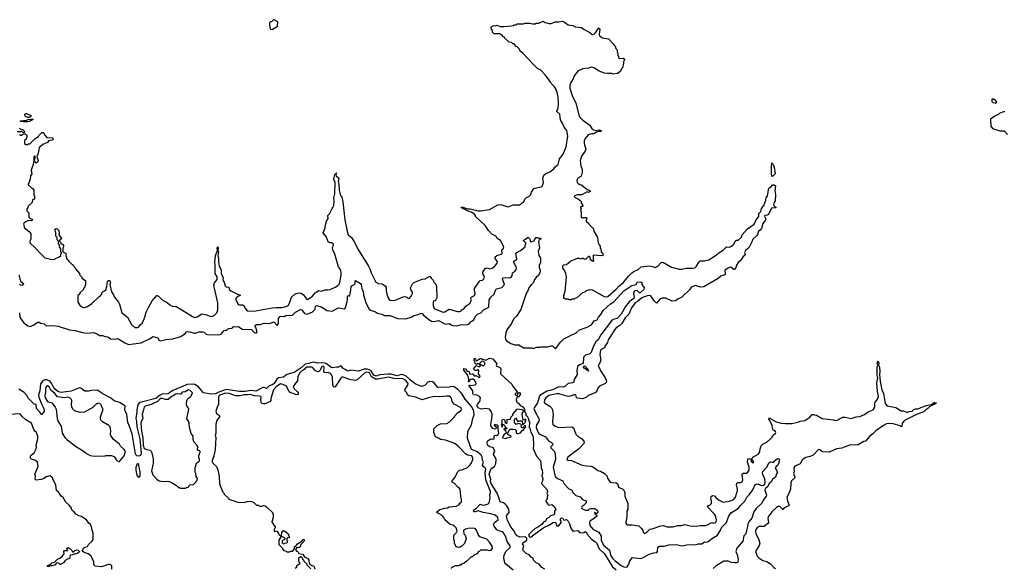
# Model space of a CAD drawing. Extents: x 2348354 to 2479840, y 460476 to 613653.
# Tile 250 of 256: x 2427050 to 2440958, y 579819 to 587560. Entities that reach past the tile are written whole.
import ezdxf

# ---------------------------------------------------------------- set-up
doc = ezdxf.new("R2010")
doc.units = 0

msp = doc.modelspace()

# ---------------------------------------------------------------- linework, layer by layer
at = {"layer": '0CON05XD'}
for points in [[(2427165, 584910), (2427150, 584885), (2427150, 584865), (2427180, 584835), (2427180, 584775), (2427195, 584758), (2427226, 584746), (2427229, 584735), (2427215, 584723), (2427175, 584726), (2427128, 584705), (2427113, 584695), (2427103, 584673), (2427120, 584625), (2427183, 584573), (2427200, 584555), (2427207, 584537), (2427208, 584465), (2427192, 584435), (2427200, 584405), (2427266, 584346), (2427361, 584241), (2427405, 584202), (2427485, 584180), (2427525, 584178), (2427545, 584180), (2427555, 584190), (2427605, 584210), (2427630, 584235), (2427630, 584255), (2427640, 584265), (2427640, 584275), (2427630, 584285), (2427630, 584325), (2427610, 584355), (2427610, 584385), (2427600, 584395), (2427600, 584435), (2427580, 584455), (2427578, 584488), (2427560, 584505), (2427560, 584555), (2427548, 584602), (2427564, 584616), (2427581, 584611), (2427601, 584585), (2427606, 584554), (2427603, 584523), (2427639, 584475), (2427635, 584462), (2427612, 584448), (2427610, 584435), (2427625, 584420), (2427630, 584405), (2427659, 584389), (2427670, 584375), (2427671, 584355), (2427658, 584335), (2427660, 584285), (2427698, 584268), (2427707, 584255), (2427703, 584233), (2427718, 584188), (2427740, 584165), (2427740, 584155), (2427785, 584110), (2427800, 584105), (2427800, 584095), (2427840, 584055), (2427840, 584045), (2427895, 583980), (2427900, 583955), (2427930, 583925), (2427930, 583915), (2427978, 583878), (2427980, 583815), (2427970, 583805), (2427970, 583785), (2427952, 583768), (2427950, 583755), (2427900, 583705), (2427900, 583695), (2427885, 583680), (2427870, 583675), (2427872, 583575), (2427903, 583523), (2427945, 583498), (2427965, 583498), (2428010, 583515), (2428070, 583555), (2428175, 583660), (2428185, 583660), (2428210, 583685), (2428212, 583708), (2428232, 583728), (2428248, 583732), (2428265, 583750), (2428283, 583797), (2428291, 583869), (2428305, 583882), (2428315, 583882), (2428324, 583874), (2428331, 583855), (2428324, 583825), (2428348, 583718), (2428377, 583677), (2428390, 583645), (2428448, 583575), (2428462, 583545), (2428494, 583424), (2428575, 583362), (2428629, 583259), (2428678, 583218), (2428715, 583218), (2428735, 583228), (2428750, 583255), (2428785, 583282), (2428819, 583365), (2428837, 583435), (2428869, 583501), (2428922, 583595), (2428985, 583668), (2428995, 583668), (2429075, 583600), (2429135, 583568), (2429170, 583535), (2429205, 583518), (2429260, 583515), (2429342, 583465), (2429490, 583370), (2429525, 583359), (2429555, 583369), (2429625, 583410), (2429694, 583396), (2429735, 583376), (2429765, 583371), (2429800, 583390), (2429836, 583425), (2429849, 583465), (2429851, 583565), (2429795, 583790), (2429794, 583815), (2429803, 583845), (2429837, 583895), (2429838, 583935), (2429812, 583975), (2429812, 584105), (2429807, 584135), (2429818, 584235), (2429842, 584305), (2429838, 584335), (2429845, 584357), (2429855, 584340), (2429855, 584320), (2429848, 584305), (2429859, 584275), (2429849, 584235), (2429859, 584185), (2429856, 584145), (2429868, 584088), (2429897, 584027), (2429897, 583975), (2429923, 583923), (2429918, 583885), (2429940, 583855), (2429953, 583807), (2429965, 583790), (2429998, 583788), (2430010, 583775), (2430010, 583755), (2430033, 583733), (2430125, 583688), (2430168, 583675), (2430160, 583665), (2430128, 583652), (2430101, 583625), (2430104, 583605), (2430135, 583544), (2430150, 583535), (2430196, 583536), (2430215, 583528), (2430228, 583495), (2430265, 583453), (2430355, 583447), (2430615, 583493), (2430675, 583499), (2430755, 583498), (2430815, 583511), (2430835, 583521), (2430846, 583534), (2430867, 583575), (2430890, 583645), (2430935, 583686), (2430954, 583696), (2431004, 583706), (2431025, 583703), (2431058, 583678), (2431098, 583625), (2431115, 583613), (2431185, 583657), (2431224, 583705), (2431275, 583739), (2431315, 583730), (2431362, 583748), (2431403, 583747), (2431435, 583754), (2431508, 583785), (2431545, 583810), (2431566, 583835), (2431592, 583955), (2431592, 583995), (2431582, 584035), (2431554, 584075), (2431502, 584252), (2431472, 584315), (2431470, 584345), (2431482, 584375), (2431482, 584395), (2431455, 584412), (2431435, 584413), (2431405, 584428), (2431381, 584501), (2431345, 584538), (2431337, 584555), (2431366, 584624), (2431368, 584665), (2431382, 584715), (2431407, 584753), (2431403, 584797), (2431427, 584823), (2431463, 584897), (2431475, 584910), (2431485, 584940), (2431491, 585005), (2431488, 585045), (2431499, 585105), (2431506, 585265), (2431487, 585305), (2431490, 585340), (2431503, 585375), (2431525, 585400), (2431517, 585373), (2431518, 585358), (2431557, 585325), (2431549, 585275), (2431557, 585237), (2431561, 585155), (2431580, 585075), (2431595, 585068), (2431602, 585055), (2431615, 584990), (2431644, 584734), (2431674, 584576), (2431692, 584525), (2431738, 584485), (2431772, 584435), (2431836, 584306), (2431974, 584094), (2431998, 584045), (2432015, 583990), (2432082, 583855), (2432118, 583838), (2432172, 583832), (2432219, 583799), (2432228, 583785), (2432228, 583735), (2432237, 583687), (2432253, 583635), (2432271, 583611), (2432285, 583602), (2432345, 583598), (2432465, 583648), (2432495, 583652), (2432516, 583646), (2432538, 583628), (2432555, 583632), (2432580, 583660), (2432599, 583695), (2432599, 583715), (2432573, 583755), (2432568, 583775), (2432600, 583835), (2432615, 583850), (2432733, 583897), (2432775, 583902), (2432845, 583940), (2432861, 583911), (2432890, 583885), (2432900, 583855), (2432927, 583827), (2432938, 583795), (2432942, 583635), (2432930, 583605), (2432917, 583593), (2432895, 583588), (2432888, 583575), (2432890, 583525), (2432906, 583486), (2433025, 583433), (2433055, 583439), (2433115, 583476), (2433235, 583444), (2433269, 583441), (2433285, 583450), (2433295, 583468), (2433325, 583482), (2433358, 583522), (2433415, 583560), (2433427, 583597), (2433420, 583635), (2433435, 583650), (2433473, 583667), (2433479, 583681), (2433483, 583695), (2433472, 583742), (2433474, 583765), (2433545, 583870), (2433555, 583879), (2433585, 583886), (2433605, 583902), (2433614, 583925), (2433605, 583952), (2433596, 583965), (2433592, 583998), (2433625, 584048), (2433655, 584059), (2433686, 584046), (2433725, 584054), (2433760, 584080), (2433793, 584125), (2433800, 584145), (2433764, 584195), (2433766, 584215), (2433788, 584232), (2433855, 584254), (2433865, 584263), (2433860, 584305), (2433883, 584335), (2433887, 584355), (2433843, 584445), (2433793, 584473), (2433786, 584495), (2433775, 584507), (2433718, 584535), (2433672, 584585), (2433625, 584658), (2433490, 584785), (2433490, 584795), (2433472, 584815), (2433425, 584846), (2433394, 584854), (2433290, 584905), (2433288, 584915), (2433307, 584917), (2433375, 584890), (2433415, 584889), (2433525, 584864), (2433557, 584863), (2433685, 584882), (2433805, 584948), (2433835, 584952), (2433873, 584943), (2433945, 584920), (2434025, 584948), (2434112, 584948), (2434140, 584965), (2434175, 585000), (2434185, 585030), (2434205, 585048), (2434240, 585065), (2434270, 585095), (2434280, 585125), (2434314, 585176), (2434430, 585205), (2434449, 585265), (2434440, 585325), (2434452, 585368), (2434480, 585390), (2434537, 585413), (2434593, 585455), (2434610, 585480), (2434655, 585516), (2434674, 585596), (2434727, 585663), (2434770, 585765), (2434792, 585915), (2434779, 585995), (2434741, 586045), (2434723, 586093), (2434689, 586145), (2434680, 586225), (2434638, 586265), (2434638, 586275), (2434653, 586295), (2434657, 586315), (2434660, 586375), (2434654, 586465), (2434641, 586535), (2434626, 586576), (2434603, 586613), (2434562, 586655), (2434548, 586685), (2434473, 586783), (2434409, 586849), (2434365, 586872), (2434301, 586931), (2434156, 587086), (2434120, 587115), (2434110, 587145), (2434078, 587178), (2434062, 587182), (2434038, 587208), (2434025, 587220), (2434015, 587220), (2433998, 587238), (2433962, 587242), (2433900, 587305), (2433900, 587315), (2433885, 587320), (2433858, 587348), (2433845, 587350), (2433835, 587360), (2433752, 587362), (2433730, 587385), (2433730, 587405), (2433710, 587435), (2433710, 587455), (2433725, 587470), (2433745, 587476), (2433765, 587473), (2433795, 587481), (2433835, 587466), (2433895, 587463), (2433995, 587472), (2434025, 587480), (2434035, 587490), (2434065, 587490), (2434075, 587500), (2434165, 587500), (2434185, 587510), (2434255, 587510), (2434295, 587500), (2434335, 587500), (2434345, 587510), (2434385, 587510), (2434445, 587538), (2434473, 587523), (2434528, 587508), (2434555, 587508), (2434615, 587530), (2434665, 587530), (2434715, 587540), (2434747, 587527), (2434795, 587490), (2434865, 587480), (2434895, 587460), (2434985, 587448), (2435023, 587423)], [(2430615, 587422), (2430692, 587468), (2430698, 587528), (2430645, 587560), (2430635, 587560), (2430605, 587530), (2430592, 587528), (2430580, 587515), (2430578, 587475), (2430592, 587425), (2430615, 587422)], [(2435023, 587423), (2435105, 587380), (2435135, 587350), (2435145, 587350), (2435165, 587358), (2435184, 587376), (2435225, 587441), (2435237, 587447), (2435243, 587423), (2435237, 587355), (2435241, 587331), (2435283, 587303), (2435365, 587290), (2435435, 587220), (2435440, 587205), (2435460, 587185), (2435470, 587155), (2435487, 587137), (2435490, 587105), (2435500, 587085), (2435500, 587055), (2435510, 587045), (2435510, 587025), (2435527, 587013), (2435575, 587016), (2435592, 587005), (2435593, 586995), (2435578, 586965), (2435580, 586945), (2435565, 586880), (2435550, 586865), (2435536, 586834), (2435497, 586803), (2435485, 586800), (2435435, 586792), (2435415, 586800), (2435355, 586800), (2435308, 586808), (2435233, 586833), (2435170, 586875), (2435125, 586892), (2435082, 586878), (2435005, 586868), (2434933, 586835), (2434884, 586766), (2434868, 586725), (2434833, 586675), (2434820, 586635), (2434820, 586595), (2434860, 586475), (2434907, 586385), (2434947, 586215), (2434965, 586182), (2435005, 586142), (2435105, 586070), (2435137, 586017), (2435185, 585999), (2435235, 586006), (2435263, 585995), (2435262, 585985), (2435257, 585983), (2435227, 585983), (2435195, 585974), (2435158, 585952), (2435125, 585949), (2435078, 585935), (2435036, 585884), (2435025, 585850), (2435024, 585815), (2435048, 585732), (2435037, 585705), (2434988, 585645), (2434967, 585573), (2434977, 585497), (2434996, 585446), (2434996, 585405), (2434986, 585365), (2434975, 585348), (2434935, 585322), (2434918, 585295), (2434923, 585265), (2434937, 585247), (2434963, 585233), (2434985, 585230), (2435065, 585162), (2435096, 585156), (2435110, 585145), (2435112, 585135), (2435085, 585120), (2435065, 585130), (2434992, 585088), (2434925, 585088), (2434893, 585077), (2434880, 585065), (2434895, 585050), (2434945, 585030), (2434968, 585008), (2434980, 584995), (2434982, 584972), (2434998, 584958), (2435000, 584945), (2435010, 584935), (2434995, 584920), (2434985, 584930), (2434970, 584915), (2434970, 584905), (2434980, 584895), (2434970, 584865), (2434980, 584855), (2434982, 584772), (2434995, 584760), (2435005, 584770), (2435055, 584770), (2435060, 584745), (2435050, 584735), (2435052, 584715), (2435090, 584685), (2435092, 584672), (2435122, 584642), (2435135, 584630), (2435145, 584630), (2435157, 584607), (2435160, 584575), (2435210, 584485), (2435223, 584413), (2435233, 584383), (2435250, 584365), (2435250, 584335), (2435260, 584325), (2435263, 584283), (2435288, 584258), (2435292, 584245), (2435286, 584234), (2435275, 584230), (2435152, 584238), (2435150, 584175), (2435160, 584165), (2435145, 584150), (2435112, 584172), (2435108, 584208), (2435095, 584220), (2435085, 584220), (2435045, 584180), (2435023, 584183), (2435015, 584190), (2434995, 584190), (2434975, 584180), (2434955, 584190), (2434925, 584190), (2434835, 584152), (2434775, 584102), (2434730, 584095), (2434715, 584080), (2434718, 584055), (2434747, 584015), (2434758, 583985), (2434767, 583927), (2434748, 583725), (2434730, 583665), (2434732, 583632), (2434745, 583630), (2434755, 583620), (2434795, 583620), (2434805, 583610), (2434845, 583610), (2434855, 583620), (2434885, 583620), (2434895, 583630), (2434925, 583640), (2435005, 583710), (2435035, 583720), (2435055, 583740), (2435105, 583752), (2435135, 583749), (2435165, 583736), (2435305, 583654), (2435345, 583650), (2435358, 583655), (2435475, 583759), (2435515, 583802), (2435575, 583845), (2435648, 583942), (2435695, 583986), (2435725, 584007), (2435784, 584036), (2435826, 584074), (2435945, 584088), (2435989, 584079), (2436026, 584064), (2436065, 584083), (2436105, 584131), (2436125, 584141), (2436145, 584136), (2436255, 584070), (2436365, 584041), (2436405, 584041), (2436465, 584056), (2436554, 584054), (2436585, 584061), (2436610, 584080), (2436641, 584139), (2436662, 584158), (2436725, 584156), (2436785, 584172), (2436905, 584252), (2436925, 584272), (2436985, 584307), (2437032, 584355), (2437075, 584352), (2437105, 584363), (2437135, 584391), (2437154, 584436), (2437175, 584447), (2437198, 584448), (2437245, 584490), (2437257, 584523), (2437331, 584609), (2437425, 584676), (2437452, 584738), (2437488, 584782), (2437491, 584825), (2437520, 584855), (2437528, 584895), (2437561, 584939), (2437591, 585015), (2437593, 585045), (2437613, 585075), (2437633, 585185), (2437661, 585199), (2437685, 585231), (2437705, 585232), (2437728, 585215), (2437718, 585145), (2437724, 585094), (2437720, 585005), (2437705, 584980), (2437698, 584945), (2437714, 584924), (2437730, 584915), (2437730, 584905), (2437671, 584899), (2437628, 584811), (2437609, 584801), (2437573, 584795), (2437569, 584785), (2437587, 584745), (2437582, 584728), (2437549, 584685), (2437526, 584614), (2437509, 584591), (2437485, 584574), (2437471, 584529), (2437459, 584511), (2437407, 584465), (2437393, 584425), (2437349, 584341), (2437300, 584305), (2437290, 584275), (2437297, 584245), (2437292, 584235), (2437270, 584220), (2437235, 584167), (2437200, 584135), (2437173, 584095), (2437165, 584062), (2437146, 584034), (2437135, 584033), (2437096, 584066), (2437075, 584064), (2437055, 584054), (2437011, 584025), (2437014, 583975), (2437009, 583961), (2436955, 583942), (2436915, 583910), (2436715, 583792), (2436665, 583788), (2436598, 583808), (2436535, 583786), (2436510, 583750), (2436405, 583645), (2436345, 583618), (2436315, 583592), (2436265, 583587), (2436175, 583630), (2436125, 583630), (2436092, 583615), (2436045, 583560), (2436012, 583592), (2435965, 583662), (2435928, 583668), (2435839, 583635), (2435776, 583584), (2435745, 583565), (2435692, 583495), (2435653, 583407), (2435602, 583355), (2435553, 583275), (2435525, 583246), (2435475, 583211), (2435453, 583185), (2435401, 583099), (2435361, 583045), (2435354, 583006), (2435320, 582965), (2435308, 582932), (2435265, 582908), (2435254, 582895), (2435243, 582835), (2435258, 582755), (2435241, 582709), (2435225, 582688), (2435222, 582675), (2435243, 582635), (2435247, 582615), (2435322, 582505), (2435336, 582476), (2435340, 582445), (2435320, 582425), (2435241, 582389), (2435215, 582360), (2435195, 582310), (2435180, 582295), (2435105, 582268), (2435075, 582252), (2435055, 582232), (2435005, 582212), (2434925, 582220), (2434915, 582230), (2434906, 582266), (2434875, 582266), (2434825, 582248), (2434795, 582244), (2434665, 582281), (2434635, 582279), (2434524, 582255), (2434482, 582225), (2434464, 582195), (2434459, 582165), (2434463, 582155), (2434540, 582105), (2434560, 582085), (2434576, 582055), (2434586, 581985), (2434578, 581895), (2434582, 581842), (2434595, 581840), (2434613, 581823), (2434665, 581808), (2434850, 581815), (2434871, 581801), (2434904, 581714), (2434932, 581682), (2434988, 581645), (2435018, 581615), (2435022, 581585), (2434945, 581498), (2434794, 581386), (2434780, 581355), (2434793, 581343), (2434845, 581338), (2434995, 581272), (2435057, 581263), (2435115, 581262), (2435145, 581250), (2435185, 581228), (2435215, 581200), (2435255, 581188), (2435310, 581155), (2435347, 581117), (2435355, 581090), (2435390, 581035), (2435415, 581028), (2435477, 581027), (2435497, 581007), (2435503, 580973), (2435515, 580960), (2435565, 580938), (2435585, 580920), (2435597, 580883), (2435598, 580835), (2435638, 580735), (2435642, 580685), (2435639, 580651), (2435628, 580625), (2435627, 580545), (2435610, 580465), (2435610, 580455), (2435622, 580442), (2435635, 580430), (2435695, 580432), (2435797, 580417), (2435835, 580380), (2435852, 580352), (2435855, 580330), (2435875, 580310), (2435905, 580322), (2435950, 580370), (2435985, 580376), (2436105, 580419), (2436145, 580423), (2436196, 580406), (2436275, 580406), (2436345, 580421), (2436395, 580421), (2436445, 580437), (2436519, 580419), (2436605, 580414), (2436665, 580424), (2436735, 580421), (2436765, 580430), (2436825, 580467), (2436855, 580458), (2436875, 580461), (2436886, 580475), (2436894, 580505), (2436876, 580566), (2436855, 580594), (2436763, 580685), (2436770, 580700), (2436805, 580716), (2436820, 580735), (2436824, 580765), (2436814, 580815), (2436816, 580834), (2436834, 580846), (2436865, 580840), (2436886, 580815), (2436931, 580781), (2436985, 580750), (2437075, 580764), (2437135, 580792), (2437162, 580825), (2437188, 580915), (2437190, 580935), (2437176, 580995), (2437180, 581020), (2437195, 581030), (2437235, 581028), (2437255, 581037), (2437264, 581065), (2437253, 581135), (2437256, 581154), (2437269, 581161), (2437315, 581161), (2437335, 581174), (2437353, 581205), (2437352, 581245), (2437331, 581315), (2437334, 581356), (2437345, 581367), (2437378, 581358), (2437384, 581325), (2437395, 581312), (2437415, 581308), (2437415, 581328), (2437390, 581355), (2437390, 581365), (2437415, 581394), (2437480, 581431), (2437499, 581451), (2437506, 581465), (2437509, 581505), (2437522, 581548), (2437545, 581570), (2437607, 581603), (2437656, 581644), (2437676, 581664), (2437691, 581699), (2437725, 581724), (2437731, 581735), (2437728, 581748), (2437703, 581763), (2437689, 581779), (2437679, 581835), (2437646, 581906), (2437630, 581925), (2437635, 581940), (2437735, 581887), (2437805, 581868), (2437865, 581862), (2437955, 581862), (2438039, 581881), (2438074, 581896), (2438140, 581905), (2438209, 581951), (2438245, 581990), (2438265, 581990), (2438273, 581983), (2438305, 581978), (2438384, 581934), (2438546, 581914)], [(2440835, 586380), (2440850, 586395), (2440836, 586416), (2440805, 586438), (2440785, 586440), (2440780, 586435), (2440780, 586405), (2440795, 586390), (2440828, 586388), (2440835, 586380)], [(2427165, 586180), (2427132, 586192), (2427122, 586212), (2427124, 586226), (2427135, 586238), (2427145, 586238), (2427208, 586208), (2427208, 586195), (2427185, 586182), (2427165, 586180)], [(2440965, 586260), (2440945, 586260), (2440895, 586240), (2440880, 586225), (2440825, 586198), (2440762, 586155), (2440767, 586057), (2440790, 586025), (2440895, 585992), (2440955, 585990), (2441002, 585942)], [(2427165, 586118), (2427105, 586119), (2427060, 586125), (2427060, 586135), (2427145, 586141), (2427185, 586158), (2427205, 586152), (2427225, 586159), (2427238, 586155), (2427232, 586145), (2427185, 586124), (2427165, 586118)], [(2427045, 586030), (2427075, 586010), (2427095, 586010), (2427118, 585988), (2427120, 585975), (2427115, 585970), (2427095, 585970), (2427085, 585980), (2427015, 585980)], [(2427045, 585940), (2427055, 585930), (2427075, 585930), (2427105, 585950), (2427125, 585950), (2427150, 585925), (2427150, 585895), (2427140, 585885), (2427140, 585875), (2427120, 585855), (2427120, 585815), (2427135, 585800), (2427165, 585800), (2427172, 585808), (2427195, 585810), (2427270, 585885), (2427316, 585914), (2427325, 585930), (2427365, 585970), (2427388, 585968), (2427400, 585935), (2427435, 585900), (2427512, 585892), (2427522, 585882), (2427522, 585875), (2427508, 585862), (2427459, 585851), (2427441, 585829), (2427375, 585800), (2427340, 585765), (2427323, 585757), (2427310, 585675), (2427290, 585625), (2427311, 585575), (2427302, 585548), (2427285, 585538), (2427262, 585562), (2427260, 585585), (2427270, 585605), (2427270, 585635), (2427265, 585640), (2427250, 585625), (2427252, 585575), (2427242, 585515), (2427212, 585435), (2427220, 585385), (2427203, 585357), (2427200, 585305), (2427190, 585295), (2427190, 585275), (2427180, 585265), (2427178, 585252), (2427170, 585245), (2427170, 585225), (2427185, 585220), (2427225, 585180), (2427235, 585180), (2427250, 585155), (2427250, 585085), (2427260, 585075), (2427260, 585035), (2427248, 585022), (2427232, 585018), (2427228, 584982), (2427172, 584928), (2427165, 584910)], [(2437685, 585347), (2437675, 585352), (2437668, 585385), (2437669, 585505), (2437675, 585540), (2437685, 585530), (2437705, 585480), (2437722, 585385), (2437685, 585347)], [(2429419, 583159), (2429455, 583156), (2429515, 583136), (2429535, 583137), (2429580, 583155), (2429635, 583158), (2429655, 583150), (2429683, 583123), (2429705, 583119), (2429865, 583113), (2429898, 583125), (2429935, 583170), (2429955, 583180), (2429975, 583180), (2429998, 583202), (2430045, 583208), (2430056, 583214), (2430068, 583232), (2430105, 583227), (2430135, 583233), (2430195, 583193), (2430325, 583190), (2430364, 583144), (2430392, 583138), (2430402, 583155), (2430387, 583215), (2430378, 583225), (2430378, 583245), (2430395, 583260), (2430448, 583258), (2430505, 583280), (2430585, 583271), (2430635, 583298), (2430645, 583294), (2430685, 583243), (2430705, 583272), (2430706, 583345), (2430728, 583372), (2430745, 583376), (2430785, 583372), (2430810, 583385), (2430905, 583393), (2430945, 583435), (2431015, 583469), (2431035, 583464), (2431074, 583414), (2431107, 583404), (2431179, 583431), (2431224, 583475), (2431226, 583515), (2431243, 583527), (2431315, 583508), (2431390, 583459), (2431464, 583446), (2431555, 583496), (2431635, 583480), (2431645, 583488), (2431655, 583515), (2431674, 583585), (2431680, 583615), (2431678, 583655), (2431685, 583668), (2431705, 583660), (2431712, 583675), (2431728, 583742), (2431732, 583798), (2431745, 583810), (2431780, 583825), (2431788, 583842), (2431788, 583875), (2431795, 583882), (2431865, 583837), (2431875, 583822), (2431884, 583765), (2431902, 583725), (2431906, 583675), (2431945, 583555), (2431985, 583476), (2432005, 583460), (2432075, 583437), (2432105, 583420), (2432165, 583407), (2432205, 583386), (2432225, 583384), (2432285, 583386), (2432385, 583344), (2432503, 583337), (2432578, 583362), (2432615, 583386), (2432665, 583396), (2432719, 583419), (2432733, 583413), (2432755, 583389), (2432841, 583321), (2432868, 583308), (2432905, 583301), (2432965, 583316), (2433055, 583270), (2433075, 583266), (2433115, 583272), (2433155, 583248), (2433175, 583243), (2433225, 583239), (2433275, 583253), (2433375, 583259), (2433394, 583266), (2433425, 583301), (2433463, 583327), (2433486, 583375), (2433515, 583406), (2433563, 583425), (2433602, 583468), (2433678, 583502), (2433680, 583605), (2433705, 583644), (2433753, 583685), (2433763, 583715), (2433776, 583754), (2433786, 583764), (2433861, 583779), (2433896, 583824), (2433871, 583905), (2433874, 583916), (2433906, 583924), (2433975, 583920), (2433992, 583928), (2434006, 583945), (2434010, 583990), (2434042, 584008), (2434063, 584035), (2434069, 584055), (2434064, 584074), (2434027, 584145), (2434032, 584155), (2434068, 584172), (2434074, 584185), (2434059, 584255), (2434072, 584275), (2434126, 584304), (2434190, 584355), (2434190, 584385), (2434200, 584395), (2434200, 584415), (2434185, 584420), (2434160, 584445), (2434195, 584462), (2434223, 584487), (2434235, 584488), (2434250, 584475), (2434260, 584455), (2434260, 584435), (2434275, 584420), (2434285, 584430), (2434318, 584442), (2434320, 584455), (2434343, 584487), (2434365, 584488), (2434378, 584478), (2434405, 584480), (2434410, 584475), (2434410, 584465), (2434392, 584458), (2434378, 584432), (2434390, 584335), (2434372, 584295), (2434382, 584232), (2434408, 584195), (2434406, 584135), (2434386, 584094), (2434386, 584065), (2434400, 584025), (2434401, 584005), (2434382, 583955), (2434346, 583924), (2434323, 583895), (2434309, 583851), (2434279, 583825), (2434248, 583785), (2434229, 583735), (2434202, 583698), (2434130, 583470), (2434068, 583375), (2434026, 583334), (2433995, 583273), (2433930, 583185), (2433915, 583140), (2433907, 583075), (2433910, 583055), (2433923, 583035), (2433985, 582990), (2434045, 582972), (2434105, 582970), (2434115, 582960), (2434145, 582950), (2434165, 582930), (2434285, 582930), (2434305, 582922), (2434355, 582938), (2434405, 582940), (2434425, 582948), (2434435, 582942), (2434505, 582942), (2434555, 582958), (2434575, 582958), (2434615, 582920), (2434625, 582920), (2434682, 583005), (2434738, 583055), (2434839, 583111), (2434902, 583135), (2434915, 583146), (2434957, 583183), (2435065, 583222), (2435125, 583256), (2435165, 583309), (2435205, 583326), (2435226, 583364), (2435260, 583401), (2435292, 583455), (2435395, 583552), (2435441, 583579), (2435584, 583735), (2435695, 583809), (2435756, 583824), (2435773, 583857), (2435815, 583863), (2435840, 583855), (2435837, 583825), (2435872, 583782), (2435868, 583755), (2435815, 583704), (2435804, 583704), (2435775, 583732), (2435759, 583739), (2435731, 583729), (2435720, 583695), (2435730, 583645), (2435725, 583627), (2435660, 583580), (2435606, 583515), (2435545, 583405), (2435487, 583343), (2435435, 583328), (2435411, 583309), (2435257, 583115), (2435222, 583045), (2435187, 583013), (2435148, 582945), (2435122, 582865), (2435101, 582845), (2435043, 582825), (2435019, 582805), (2435013, 582787), (2435009, 582711), (2434955, 582692), (2434928, 582665), (2434920, 582605), (2434924, 582555), (2434884, 582485), (2434878, 582445), (2434863, 582437), (2434795, 582428), (2434748, 582382), (2434723, 582377), (2434665, 582381), (2434590, 582340), (2434562, 582332), (2434495, 582319), (2434399, 582255), (2434386, 582235), (2434363, 582155), (2434316, 582085), (2434314, 582074), (2434333, 582025), (2434382, 581935), (2434387, 581915), (2434377, 581885), (2434350, 581845), (2434344, 581805), (2434362, 581755), (2434385, 581719), (2434405, 581705), (2434476, 581676), (2434518, 581618), (2434563, 581595), (2434579, 581575), (2434574, 581556), (2434553, 581535), (2434553, 581517), (2434604, 581465), (2434613, 581433), (2434616, 581354), (2434585, 581245), (2434607, 581135), (2434615, 581114), (2434647, 581087), (2434724, 581055), (2434738, 581015), (2434805, 580941), (2434846, 580926), (2434870, 580885), (2434905, 580847), (2434965, 580827), (2435000, 580790), (2435050, 580770), (2435050, 580745), (2435015, 580704), (2434989, 580685), (2434984, 580675), (2434990, 580665), (2435035, 580640), (2435085, 580640), (2435095, 580658), (2435115, 580662), (2435172, 580662), (2435190, 580655), (2435210, 580635), (2435218, 580615), (2435205, 580590), (2435192, 580592), (2435177, 580607), (2435170, 580605), (2435173, 580585), (2435200, 580570), (2435200, 580555), (2435165, 580520), (2435101, 580485), (2435097, 580465), (2435104, 580425), (2435145, 580369), (2435228, 580328), (2435263, 580273), (2435265, 580215), (2435294, 580144), (2435380, 580075), (2435397, 580005), (2435425, 579962), (2435461, 579925), (2435545, 579859), (2435585, 579838), (2435615, 579833), (2435632, 579838), (2435655, 579875), (2435666, 579924), (2435705, 579970), (2435825, 579958), (2435867, 579975), (2435941, 580019), (2436005, 580036), (2436050, 580040), (2436059, 580055), (2436064, 580116), (2436085, 580133), (2436155, 580130), (2436225, 580152), (2436325, 580153), (2436405, 580137), (2436475, 580152), (2436605, 580153), (2436637, 580163), (2436685, 580164), (2436725, 580193), (2436755, 580190), (2436775, 580196), (2436837, 580245), (2436906, 580285), (2436951, 580355), (2436965, 580396), (2437032, 580465), (2437065, 580558), (2437104, 580605), (2437129, 580621), (2437199, 580665), (2437233, 580707), (2437291, 580765), (2437319, 580821), (2437354, 580855), (2437404, 580926), (2437437, 581003), (2437465, 581012), (2437535, 580986), (2437555, 580990), (2437574, 581005), (2437579, 581025), (2437576, 581086), (2437545, 581140), (2437542, 581165), (2437548, 581185), (2437603, 581247), (2437632, 581308), (2437655, 581320), (2437695, 581310), (2437702, 581325), (2437755, 581368), (2437778, 581365), (2437772, 581305), (2437758, 581275), (2437734, 581256), (2437723, 581235), (2437756, 581175), (2437739, 581151), (2437725, 581104), (2437684, 581075), (2437667, 581045), (2437636, 581014), (2437619, 580975), (2437580, 580940), (2437576, 580915), (2437599, 580855), (2437593, 580835), (2437554, 580786), (2437527, 580733), (2437452, 580665), (2437421, 580615), (2437390, 580525), (2437348, 580475), (2437340, 580455), (2437308, 580305), (2437278, 580275), (2437266, 580204), (2437178, 580105), (2437166, 580055), (2437184, 580014), (2437200, 579945), (2437193, 579905), (2437175, 579894), (2437156, 579894), (2437105, 579903), (2437058, 579922), (2436995, 579919), (2436889, 579855), (2436845, 579815)], [(2427038, 583958), (2427050, 583905), (2427068, 583865), (2427108, 583835), (2427085, 583808), (2427060, 583815), (2427047, 583827)], [(2427047, 583425), (2427051, 583365), (2427065, 583337), (2427106, 583286), (2427165, 583240), (2427205, 583233), (2427238, 583252), (2427305, 583292), (2427325, 583292), (2427345, 583280), (2427395, 583270), (2427425, 583242), (2427515, 583246), (2427595, 583238), (2427755, 583182), (2427833, 583173), (2427935, 583144), (2427995, 583139), (2428096, 583146), (2428150, 583125), (2428175, 583102), (2428222, 583102), (2428255, 583088), (2428295, 583087), (2428335, 583056), (2428405, 583051), (2428435, 583062), (2428535, 582999), (2428585, 582976), (2428765, 583001), (2428885, 583056), (2428935, 583091), (2428988, 583078), (2429004, 583065), (2429015, 583038), (2429035, 583028), (2429114, 583046), (2429215, 583057), (2429328, 583092), (2429386, 583134), (2429404, 583156), (2429419, 583159)], [(2434467, 579807), (2434425, 579832), (2434387, 579877), (2434346, 579895), (2434309, 579935), (2434296, 579965), (2434275, 579977), (2434245, 580011), (2434205, 580030), (2434165, 580065), (2434159, 580091), (2434170, 580135), (2434152, 580165), (2434166, 580185), (2434214, 580215), (2434213, 580245), (2434185, 580261), (2434115, 580259), (2434079, 580279), (2434055, 580304), (2434025, 580355), (2433986, 580405), (2433939, 580495), (2433928, 580555), (2433932, 580568), (2433962, 580608), (2433957, 580655), (2433930, 580700), (2433907, 580725), (2433882, 580742), (2433835, 580759), (2433823, 580803), (2433800, 580870), (2433704, 581025), (2433699, 581045), (2433704, 581075), (2433682, 581145), (2433711, 581225), (2433755, 581257), (2433776, 581295), (2433780, 581355), (2433768, 581388), (2433744, 581425), (2433746, 581444), (2433760, 581465), (2433742, 581512), (2433730, 581525), (2433685, 581533), (2433657, 581555), (2433652, 581595), (2433658, 581615), (2433688, 581635), (2433715, 581646), (2433735, 581640), (2433750, 581645), (2433750, 581690), (2433765, 581698), (2433786, 581694), (2433807, 581705), (2433818, 581725), (2433807, 581777), (2433808, 581825), (2433797, 581837), (2433775, 581840), (2433765, 581848), (2433752, 581838), (2433760, 581825), (2433780, 581815), (2433780, 581795), (2433770, 581785), (2433755, 581782), (2433735, 581792), (2433705, 581830), (2433709, 581885), (2433721, 581925), (2433724, 581995), (2433710, 582030), (2433684, 582064), (2433625, 582073), (2433575, 582064), (2433526, 582085), (2433516, 582095), (2433510, 582115), (2433515, 582137), (2433550, 582175), (2433560, 582225), (2433543, 582243), (2433510, 582260), (2433460, 582265), (2433452, 582285), (2433452, 582325), (2433400, 582395), (2433405, 582410), (2433415, 582400), (2433485, 582410), (2433496, 582424), (2433493, 582445), (2433475, 582473), (2433456, 582486), (2433435, 582490), (2433410, 582485), (2433405, 582460), (2433395, 582450), (2433390, 582455), (2433392, 582485), (2433382, 582545), (2433324, 582614), (2433322, 582638), (2433345, 582632), (2433372, 582602), (2433398, 582598), (2433403, 582563), (2433415, 582558), (2433452, 582562), (2433470, 582535), (2433486, 582534), (2433495, 582540), (2433545, 582510), (2433552, 582535), (2433532, 582565), (2433535, 582610), (2433525, 582620), (2433515, 582620), (2433505, 582610), (2433485, 582610), (2433460, 582635), (2433490, 582665), (2433495, 582680), (2433545, 582660), (2433560, 582675), (2433550, 582685), (2433550, 582700), (2433535, 582700), (2433515, 582710), (2433505, 582700), (2433495, 582700), (2433485, 582710), (2433480, 582735), (2433470, 582745), (2433470, 582775), (2433475, 582780), (2433488, 582778), (2433492, 582752), (2433515, 582750), (2433535, 582770), (2433545, 582770), (2433555, 582780), (2433575, 582780), (2433588, 582768), (2433635, 582758), (2433685, 582782), (2433735, 582777), (2433790, 582705), (2433780, 582685), (2433785, 582670), (2433827, 582657), (2433845, 582640)], [(2433605, 582680), (2433620, 582695), (2433620, 582725), (2433585, 582740), (2433572, 582738), (2433550, 582715), (2433550, 582700), (2433585, 582680), (2433605, 582680)], [(2438546, 581914), (2438575, 581906), (2438595, 581909), (2438675, 581952), (2438712, 581952), (2438795, 581934), (2438865, 581957), (2438915, 581961), (2438985, 581990), (2439035, 582028), (2439103, 582057), (2439129, 582095), (2439127, 582143), (2439132, 582165), (2439160, 582195), (2439181, 582245), (2439167, 582315), (2439157, 582435), (2439172, 582505), (2439163, 582545), (2439161, 582655), (2439170, 582685), (2439162, 582715), (2439165, 582730), (2439175, 582740), (2439184, 582715), (2439182, 582685), (2439194, 582655), (2439200, 582595), (2439194, 582556), (2439204, 582455), (2439228, 582335), (2439250, 582285), (2439273, 582145), (2439305, 582112), (2439425, 582088), (2439503, 582043), (2439532, 582042), (2439575, 582022), (2439595, 582020), (2439615, 582030), (2439656, 582034), (2439680, 582060), (2439701, 582069), (2439735, 582071), (2439855, 582118), (2439928, 582132), (2439965, 582158), (2440000, 582155), (2439976, 582135), (2439932, 582118), (2439903, 582097), (2439878, 582072), (2439847, 582055), (2439820, 582025), (2439725, 581993), (2439550, 581905), (2439513, 581867), (2439508, 581822), (2439495, 581820), (2439487, 581827), (2439386, 581856), (2439335, 581863), (2439295, 581858), (2439250, 581835), (2439145, 581758), (2439102, 581715), (2439057, 581683), (2438995, 581612), (2438975, 581608), (2438895, 581563), (2438845, 581557), (2438785, 581560), (2438712, 581532), (2438665, 581514), (2438585, 581503), (2438485, 581460), (2438395, 581461), (2438375, 581470), (2438353, 581493), (2438335, 581494), (2438260, 581415), (2438215, 581396), (2438155, 581384), (2438135, 581374), (2438102, 581345), (2438075, 581292), (2437999, 581261), (2437986, 581235), (2437988, 581185), (2437981, 581155), (2438001, 581105), (2438000, 581095), (2437954, 581055), (2437944, 581026), (2437936, 580936), (2437918, 580882), (2437887, 580825), (2437896, 580765), (2437918, 580712), (2437910, 580700), (2437844, 580666), (2437836, 580644), (2437785, 580690), (2437765, 580691), (2437740, 580675), (2437675, 580618), (2437623, 580547), (2437617, 580525), (2437627, 580463), (2437619, 580451), (2437565, 580410), (2437495, 580408), (2437469, 580391), (2437445, 580362), (2437441, 580335), (2437447, 580305), (2437486, 580235), (2437503, 580175), (2437497, 580143), (2437450, 580065), (2437448, 580045), (2437465, 579992), (2437492, 579965), (2437545, 579930), (2437605, 579917), (2437653, 579883), (2437701, 579831), (2437726, 579816)], [(2431646, 582626), (2431614, 582644), (2431595, 582672), (2431585, 582678), (2431555, 582656), (2431525, 582659), (2431465, 582648), (2431443, 582655), (2431385, 582705), (2431365, 582714), (2431315, 582720), (2431255, 582715), (2431205, 582727), (2431175, 582724), (2431135, 582710), (2431080, 582700), (2431025, 582647), (2430925, 582581), (2430825, 582552), (2430775, 582517), (2430705, 582508), (2430683, 582487), (2430645, 582425), (2430625, 582411), (2430575, 582393), (2430535, 582357), (2430505, 582369), (2430485, 582370), (2430385, 582319), (2430315, 582328), (2430235, 582312), (2430155, 582313), (2429965, 582342), (2429864, 582306), (2429815, 582283), (2429755, 582276), (2429646, 582296), (2429611, 582331), (2429575, 582379), (2429525, 582414), (2429498, 582418), (2429415, 582412), (2429212, 582328), (2429145, 582279), (2429062, 582278), (2429035, 582264), (2428974, 582215), (2428753, 582157), (2428733, 582145), (2428718, 582125), (2428704, 582055), (2428705, 582025), (2428691, 581935), (2428702, 581895), (2428704, 581815), (2428746, 581645), (2428766, 581445), (2428763, 581425), (2428745, 581406), (2428725, 581402), (2428705, 581407), (2428695, 581415), (2428688, 581435), (2428639, 581715), (2428597, 581835), (2428576, 581875), (2428564, 581994), (2428538, 582035), (2428534, 582065), (2428542, 582105), (2428465, 582158), (2428395, 582178), (2428364, 582194), (2428334, 582224), (2428225, 582279), (2428170, 582320), (2428145, 582331), (2428065, 582329), (2428025, 582320), (2427968, 582318), (2427915, 582359), (2427895, 582365), (2427775, 582320), (2427635, 582301), (2427615, 582303), (2427589, 582315), (2427538, 582355), (2427500, 582430), (2427478, 582458), (2427435, 582477), (2427403, 582477), (2427375, 582465), (2427346, 582424), (2427334, 582325), (2427316, 582265), (2427321, 582235), (2427358, 582138), (2427382, 582095), (2427397, 582055), (2427398, 582035), (2427365, 581990), (2427355, 581990), (2427335, 582020), (2427288, 582075), (2427285, 582130), (2427255, 582136), (2427245, 582144), (2427175, 582217), (2427153, 582255), (2427111, 582301), (2427037, 582347)], [(2433150, 579815), (2433150, 579825), (2433165, 579840), (2433175, 579840), (2433205, 579860), (2433255, 579860), (2433265, 579870), (2433285, 579870), (2433295, 579880), (2433325, 579890), (2433355, 579920), (2433365, 579920), (2433425, 579980), (2433435, 579980), (2433480, 580015), (2433515, 580030), (2433530, 580045), (2433530, 580055), (2433545, 580060), (2433565, 580080), (2433655, 580080), (2433675, 580070), (2433710, 580075), (2433728, 580105), (2433722, 580132), (2433687, 580187), (2433648, 580228), (2433548, 580265), (2433524, 580294), (2433506, 580346), (2433486, 580376), (2433464, 580384), (2433385, 580380), (2433345, 580372), (2433318, 580352), (2433323, 580303), (2433340, 580285), (2433358, 580235), (2433335, 580170), (2433295, 580130), (2433272, 580118), (2433245, 580112), (2433215, 580120), (2433193, 580173), (2433190, 580205), (2433180, 580215), (2433180, 580285), (2433220, 580325), (2433228, 580345), (2433215, 580390), (2433190, 580415), (2433167, 580427), (2433130, 580435), (2433054, 580504), (2433040, 580535), (2433018, 580565), (2432942, 580605), (2432942, 580615), (2432985, 580648), (2433055, 580669), (2433095, 580674), (2433115, 580684), (2433218, 580695), (2433252, 580715), (2433265, 580740), (2433290, 580755), (2433292, 580785), (2433280, 580835), (2433270, 580935), (2433255, 580960), (2433245, 580960), (2433190, 581015), (2433160, 581035), (2433160, 581055), (2433202, 581105), (2433233, 581177), (2433260, 581205), (2433295, 581208), (2433375, 581242), (2433415, 581278), (2433434, 581306), (2433450, 581355), (2433450, 581375), (2433440, 581395), (2433425, 581406), (2433376, 581416), (2433345, 581434), (2433253, 581535), (2433195, 581579), (2433065, 581628), (2432995, 581637), (2432975, 581652), (2432925, 581672), (2432900, 581735), (2432900, 581785), (2432948, 581835), (2432994, 581856), (2433085, 581863), (2433118, 581882), (2433190, 581955), (2433195, 581970), (2433232, 582015), (2433285, 582048), (2433292, 582065), (2433284, 582084), (2433187, 582137), (2433157, 582175), (2433148, 582218), (2433136, 582236), (2433115, 582246), (2433078, 582248), (2432985, 582237), (2432905, 582241), (2432825, 582226), (2432735, 582194), (2432646, 582234), (2432545, 582253), (2432526, 582265), (2432516, 582296), (2432492, 582325), (2432497, 582345), (2432532, 582405), (2432535, 582425), (2432501, 582475), (2432465, 582494), (2432335, 582497), (2432265, 582516), (2432105, 582489), (2432075, 582489), (2432021, 582521), (2431991, 582575), (2431975, 582583), (2431945, 582585), (2431924, 582576), (2431815, 582480), (2431795, 582471), (2431725, 582479), (2431605, 582521), (2431585, 582504), (2431505, 582381), (2431495, 582374), (2431481, 582381), (2431472, 582405), (2431468, 582515), (2431455, 582550), (2431438, 582568), (2431415, 582577), (2431354, 582584), (2431347, 582597), (2431352, 582655), (2431345, 582668), (2431335, 582671), (2431319, 582665), (2431293, 582617), (2431274, 582596), (2431255, 582591), (2431225, 582608), (2431195, 582644), (2431179, 582655), (2431095, 582655), (2431068, 582622), (2431027, 582595), (2431009, 582575), (2430979, 582525), (2430976, 582465), (2430945, 582432), (2430915, 582385), (2430925, 582351), (2430970, 582315), (2430984, 582295), (2430985, 582273), (2430955, 582266), (2430915, 582284), (2430873, 582293), (2430855, 582311), (2430817, 582387), (2430765, 582414), (2430735, 582421), (2430675, 582380), (2430633, 582337), (2430598, 582215), (2430596, 582185), (2430589, 582175), (2430515, 582141), (2430495, 582139), (2430465, 582150), (2430458, 582185), (2430462, 582235), (2430454, 582244), (2430438, 582248), (2430365, 582254), (2430305, 582272), (2430265, 582265), (2430223, 582267), (2430165, 582252), (2430105, 582254), (2430075, 582260), (2430011, 582285), (2429955, 582290), (2429885, 582269), (2429866, 582255), (2429858, 582235), (2429860, 582135), (2429837, 582095), (2429822, 582035), (2429832, 582005), (2429872, 581975), (2429878, 581965), (2429836, 581905), (2429821, 581855), (2429820, 581725), (2429812, 581695), (2429820, 581665), (2429812, 581495), (2429797, 581423), (2429790, 581415), (2429790, 581395), (2429780, 581375), (2429780, 581355), (2429770, 581345), (2429770, 581325), (2429785, 581300), (2429830, 581255), (2429847, 581207), (2429868, 581115), (2429872, 581015), (2429883, 580983), (2429920, 580895), (2429940, 580875), (2429940, 580865), (2429998, 580808), (2430003, 580793), (2430145, 580748), (2430235, 580752), (2430263, 580763), (2430305, 580767), (2430330, 580760), (2430356, 580746), (2430395, 580708), (2430425, 580710), (2430431, 580701), (2430451, 580691), (2430494, 580706), (2430515, 580702), (2430543, 580683), (2430620, 580605), (2430620, 580595), (2430630, 580585), (2430630, 580525), (2430620, 580515), (2430620, 580495), (2430610, 580485), (2430610, 580475), (2430644, 580424), (2430658, 580415), (2430657, 580393), (2430644, 580366), (2430643, 580343), (2430655, 580338), (2430678, 580348), (2430707, 580317), (2430712, 580295), (2430738, 580278), (2430740, 580265), (2430710, 580215), (2430710, 580155), (2430758, 580108), (2430760, 580095), (2430782, 580072), (2430815, 580060), (2430825, 580050), (2430865, 580050), (2430875, 580060), (2430908, 580062), (2430930, 580095), (2430930, 580125), (2430950, 580130), (2430975, 580164), (2431036, 580204), (2431055, 580224), (2431070, 580225), (2431074, 580215), (2431065, 580197), (2431023, 580157), (2431010, 580120), (2430995, 580109), (2430975, 580112), (2430962, 580108), (2430950, 580095), (2430950, 580075), (2430962, 580062), (2430978, 580058), (2430995, 580030), (2431045, 580020), (2431077, 579977), (2431115, 579963), (2431134, 579935), (2431137, 579897), (2431147, 579877), (2431175, 579860), (2431205, 579852), (2431217, 579813)], [(2434018, 579795), (2433915, 579878), (2433903, 579895), (2433890, 579965), (2433893, 580005), (2433919, 580055), (2433978, 580112), (2433980, 580135), (2433935, 580195), (2433924, 580225), (2433922, 580255), (2433885, 580319), (2433865, 580333), (2433831, 580341), (2433791, 580361), (2433750, 580415), (2433744, 580435), (2433758, 580465), (2433810, 580505), (2433802, 580535), (2433765, 580567), (2433705, 580588), (2433595, 580607), (2433525, 580629), (2433484, 580614), (2433471, 580615), (2433461, 580625), (2433464, 580646), (2433504, 580666), (2433555, 580722), (2433585, 580712), (2433626, 580714), (2433665, 580728), (2433682, 580745), (2433697, 580815), (2433689, 580855), (2433699, 580879), (2433701, 580905), (2433633, 581065), (2433623, 581165), (2433636, 581216), (2433626, 581235), (2433602, 581252), (2433586, 581275), (2433600, 581315), (2433588, 581345), (2433584, 581385), (2433566, 581415), (2433507, 581465), (2433433, 581495), (2433375, 581655), (2433379, 581751), (2433430, 581845), (2433449, 581935), (2433471, 581985), (2433466, 582035), (2433435, 582096), (2433341, 582205), (2433301, 582275), (2433278, 582305), (2433241, 582341), (2433189, 582379), (2433155, 582385), (2433115, 582374), (2432955, 582370), (2432904, 582435), (2432885, 582448), (2432845, 582457), (2432814, 582446), (2432775, 582402), (2432745, 582387), (2432725, 582386), (2432635, 582424), (2432565, 582477), (2432511, 582531), (2432465, 582551), (2432445, 582553), (2432375, 582536), (2432295, 582558), (2432255, 582560), (2432135, 582548), (2432085, 582530), (2432054, 582545), (2432012, 582612), (2431965, 582631), (2431915, 582630), (2431835, 582599), (2431725, 582616), (2431683, 582603), (2431665, 582609), (2431646, 582626)], [(2433845, 582640), (2433840, 582565), (2434003, 582415), (2434012, 582392), (2434078, 582308), (2434068, 582292), (2434050, 582285), (2434050, 582265), (2434078, 582252), (2434095, 582300), (2434108, 582298), (2434120, 582285), (2434120, 582265), (2434095, 582240), (2434082, 582238), (2434063, 582207), (2434062, 582195), (2434072, 582162), (2434085, 582150), (2434095, 582150), (2434117, 582117), (2434155, 582098), (2434180, 582065), (2434180, 582035), (2434200, 582005), (2434200, 581975), (2434218, 581968), (2434236, 581926), (2434238, 581905), (2434250, 581885), (2434248, 581805), (2434256, 581796), (2434270, 581740), (2434295, 581698), (2434302, 581668), (2434309, 581555), (2434301, 581511), (2434349, 581399), (2434403, 581345), (2434413, 581315), (2434418, 581235), (2434432, 581205), (2434433, 581167), (2434423, 581125), (2434437, 581085), (2434436, 581054), (2434420, 581015), (2434500, 580925), (2434507, 580905), (2434498, 580875), (2434510, 580845), (2434500, 580825), (2434500, 580795), (2434482, 580778), (2434480, 580765), (2434508, 580725), (2434525, 580711), (2434565, 580720), (2434606, 580686), (2434622, 580655), (2434602, 580625), (2434606, 580585), (2434595, 580574), (2434549, 580561), (2434525, 580538), (2434491, 580519), (2434477, 580485), (2434451, 580469), (2434425, 580437), (2434355, 580389), (2434331, 580379), (2434275, 580331), (2434242, 580295), (2434241, 580275), (2434251, 580265), (2434265, 580259), (2434285, 580264), (2434305, 580285), (2434455, 580394), (2434525, 580427), (2434585, 580466), (2434618, 580468), (2434635, 580420), (2434665, 580420), (2434697, 580463), (2434700, 580485), (2434690, 580500), (2434689, 580515), (2434705, 580530), (2434720, 580525), (2434738, 580498), (2434775, 580506), (2434796, 580486), (2434818, 580445), (2434830, 580395), (2434855, 580358), (2434874, 580344), (2434925, 580353), (2434938, 580348), (2434958, 580325), (2434985, 580318), (2435020, 580325), (2435035, 580340), (2435045, 580330), (2435055, 580330), (2435060, 580305), (2435131, 580225), (2435185, 580191), (2435195, 580179), (2435234, 580094), (2435309, 580025), (2435422, 579842), (2435475, 579796)], [(2435085, 582602), (2435075, 582604), (2435049, 582629), (2435022, 582645), (2435014, 582655), (2435018, 582672), (2435025, 582677), (2435035, 582671), (2435075, 582630), (2435085, 582602)], [(2428455, 581320), (2428526, 581404), (2428540, 581455), (2428539, 581475), (2428527, 581495), (2428474, 581544), (2428459, 581569), (2428377, 581637), (2428338, 581695), (2428332, 581705), (2428337, 581765), (2428330, 581815), (2428310, 581835), (2428220, 581885), (2428200, 581905), (2428192, 581925), (2428192, 581955), (2428230, 582065), (2428220, 582075), (2428200, 582125), (2428180, 582145), (2428155, 582150), (2428145, 582140), (2428135, 582140), (2428085, 582088), (2427965, 582023), (2427905, 582018), (2427823, 582043), (2427800, 582065), (2427788, 582098), (2427782, 582125), (2427786, 582186), (2427778, 582205), (2427756, 582226), (2427735, 582232), (2427676, 582224), (2427585, 582238), (2427545, 582285), (2427492, 582332), (2427465, 582378), (2427445, 582392), (2427425, 582381), (2427413, 582355), (2427414, 582305), (2427404, 582255), (2427409, 582225), (2427444, 582174), (2427502, 582152), (2427553, 582095), (2427566, 582065), (2427580, 581935), (2427595, 581892), (2427634, 581824), (2427648, 581728), (2427687, 581665), (2427716, 581636), (2427852, 581532), (2427945, 581478), (2427995, 581438), (2428045, 581412), (2428105, 581400), (2428255, 581408), (2428265, 581412), (2428345, 581410), (2428380, 581395), (2428410, 581365), (2428410, 581355), (2428422, 581342), (2428455, 581320)], [(2429395, 580950), (2429405, 580960), (2429428, 580962), (2429440, 580975), (2429442, 580988), (2429453, 580997), (2429505, 581000), (2429540, 581035), (2429542, 581048), (2429557, 581063), (2429560, 581085), (2429543, 581113), (2429540, 581155), (2429530, 581175), (2429530, 581245), (2429540, 581255), (2429542, 581298), (2429590, 581335), (2429590, 581365), (2429580, 581375), (2429580, 581415), (2429590, 581425), (2429590, 581445), (2429600, 581455), (2429598, 581468), (2429585, 581480), (2429572, 581482), (2429560, 581495), (2429560, 581515), (2429570, 581525), (2429560, 581535), (2429560, 581545), (2429510, 581605), (2429500, 581635), (2429500, 581685), (2429473, 581723), (2429448, 581805), (2429443, 581865), (2429433, 581895), (2429413, 581927), (2429437, 582065), (2429432, 582085), (2429412, 582112), (2429404, 582134), (2429410, 582185), (2429424, 582216), (2429465, 582244), (2429479, 582261), (2429492, 582295), (2429460, 582330), (2429435, 582336), (2429388, 582311), (2429345, 582306), (2429325, 582274), (2429283, 582283), (2429255, 582278), (2429185, 582234), (2429145, 582200), (2429115, 582199), (2429045, 582218), (2428998, 582172), (2428905, 582131), (2428823, 582107), (2428809, 582091), (2428797, 582053), (2428778, 581995), (2428788, 581935), (2428765, 581890), (2428762, 581865), (2428770, 581755), (2428788, 581658), (2428795, 581558), (2428808, 581508), (2428845, 581494), (2428897, 581487), (2428917, 581447), (2428937, 581365), (2428933, 581297), (2428912, 581195), (2428929, 581139), (2428988, 581075), (2429020, 581055), (2429075, 581043), (2429135, 581048), (2429162, 581042), (2429195, 581030), (2429267, 580987), (2429295, 580960), (2429305, 580960), (2429315, 580950), (2429395, 580950)], [(2433915, 581650), (2433935, 581662), (2433990, 581675), (2433985, 581690), (2433952, 581702), (2433947, 581717), (2433948, 581742), (2433975, 581780), (2434015, 581782), (2434047, 581777), (2434062, 581762), (2434062, 581732), (2434073, 581723), (2434095, 581720), (2434103, 581727), (2434125, 581730), (2434152, 581768), (2434165, 581770), (2434180, 581800), (2434200, 581815), (2434195, 581830), (2434175, 581830), (2434168, 581812), (2434155, 581800), (2434145, 581800), (2434132, 581825), (2434140, 581845), (2434130, 581855), (2434095, 581862), (2434065, 581850), (2434055, 581860), (2434042, 581862), (2434037, 581877), (2434038, 581915), (2434055, 581940), (2434085, 581890), (2434115, 581902), (2434148, 581898), (2434150, 581855), (2434155, 581850), (2434168, 581852), (2434190, 581875), (2434190, 581885), (2434200, 581895), (2434197, 581917), (2434185, 581920), (2434175, 581910), (2434162, 581912), (2434148, 581988), (2434152, 582015), (2434170, 582035), (2434167, 582047), (2434146, 582056), (2434070, 582065), (2434010, 581995), (2434010, 581975), (2433983, 581947), (2433980, 581925), (2433972, 581918), (2433930, 581915), (2433930, 581865), (2433925, 581860), (2433910, 581865), (2433908, 581908), (2433885, 581918), (2433862, 581908), (2433860, 581865), (2433852, 581845), (2433860, 581835), (2433860, 581815), (2433865, 581810), (2433870, 581815), (2433872, 581848), (2433885, 581850), (2433898, 581838), (2433902, 581822), (2433930, 581795), (2433925, 581780), (2433915, 581780), (2433905, 581790), (2433890, 581785), (2433892, 581772), (2433908, 581768), (2433922, 581742), (2433922, 581728), (2433887, 581703), (2433870, 581675), (2433875, 581658), (2433915, 581650)], [(2428028, 580458), (2427992, 580505), (2427942, 580535), (2427925, 580552), (2427885, 580560), (2427843, 580583), (2427818, 580615), (2427792, 580635), (2427776, 580676), (2427749, 580709), (2427702, 580752), (2427666, 580816), (2427637, 580837), (2427605, 580888), (2427572, 580915), (2427559, 580999), (2427522, 581065), (2427515, 581100), (2427505, 581100), (2427499, 581109), (2427475, 581122), (2427425, 581110), (2427396, 581084), (2427355, 581070), (2427285, 581064), (2427269, 581075), (2427272, 581122), (2427262, 581145), (2427310, 581255), (2427302, 581315), (2427266, 581346), (2427215, 581358), (2427204, 581374), (2427203, 581405), (2427215, 581422), (2427255, 581448), (2427284, 581506), (2427288, 581525), (2427281, 581555), (2427308, 581645), (2427306, 581685), (2427286, 581736), (2427264, 581755), (2427249, 581779), (2427218, 581868), (2427136, 581916), (2427081, 581965), (2427055, 581998), (2426905, 581990)], [(2428735, 581101), (2428710, 581135), (2428697, 581205), (2428696, 581245), (2428715, 581300), (2428725, 581298), (2428746, 581175), (2428748, 581115), (2428735, 581101)], [(2428350, 579805), (2428350, 579855), (2428340, 579865), (2428325, 579872), (2428305, 579872), (2428205, 579842), (2428118, 579848), (2428098, 579868), (2428098, 579915), (2428053, 579993), (2428015, 580023), (2427962, 580042), (2427932, 580065), (2427954, 580106), (2427975, 580118), (2428010, 580125), (2428022, 580155), (2428076, 580204), (2428087, 580225), (2428090, 580315), (2428073, 580355), (2428063, 580405), (2428050, 580435), (2428028, 580458)], [(2430775, 580160), (2430760, 580175), (2430760, 580205), (2430775, 580220), (2430790, 580225), (2430800, 580235), (2430800, 580245), (2430762, 580262), (2430750, 580275), (2430752, 580325), (2430765, 580350), (2430785, 580350), (2430795, 580340), (2430805, 580340), (2430840, 580305), (2430860, 580255), (2430835, 580250), (2430818, 580232), (2430830, 580205), (2430830, 580185), (2430817, 580173), (2430785, 580170), (2430775, 580160)], [(2427465, 579843), (2427444, 579844), (2427445, 579857), (2427471, 579869), (2427505, 579898), (2427544, 579906), (2427583, 579947), (2427616, 579964), (2427657, 579995), (2427678, 580025), (2427672, 580055), (2427681, 580069), (2427728, 580072), (2427718, 580095), (2427725, 580112), (2427735, 580112), (2427762, 580095), (2427788, 580068), (2427795, 580052), (2427805, 580050), (2427829, 580071), (2427855, 580080), (2427877, 580075), (2427897, 580055), (2427892, 580045), (2427865, 580027), (2427835, 580017), (2427815, 580018), (2427795, 580007), (2427762, 580005), (2427760, 579965), (2427754, 579956), (2427723, 579947), (2427692, 579928), (2427670, 579895), (2427632, 579878), (2427625, 579870), (2427608, 579888), (2427585, 579898), (2427565, 579890), (2427555, 579870), (2427506, 579854), (2427475, 579852), (2427465, 579843)], [(2431162, 579812), (2431112, 579862), (2431110, 579875), (2431070, 579915), (2431070, 579925), (2431050, 579945), (2431050, 579955), (2431025, 579980), (2431015, 579980), (2430990, 579955), (2430990, 579915), (2431000, 579905), (2431000, 579875), (2430982, 579868), (2430962, 579848), (2430958, 579832), (2430942, 579818)]]:
    msp.add_lwpolyline(points, dxfattribs=at)

doc.saveas('drawing.dxf')
